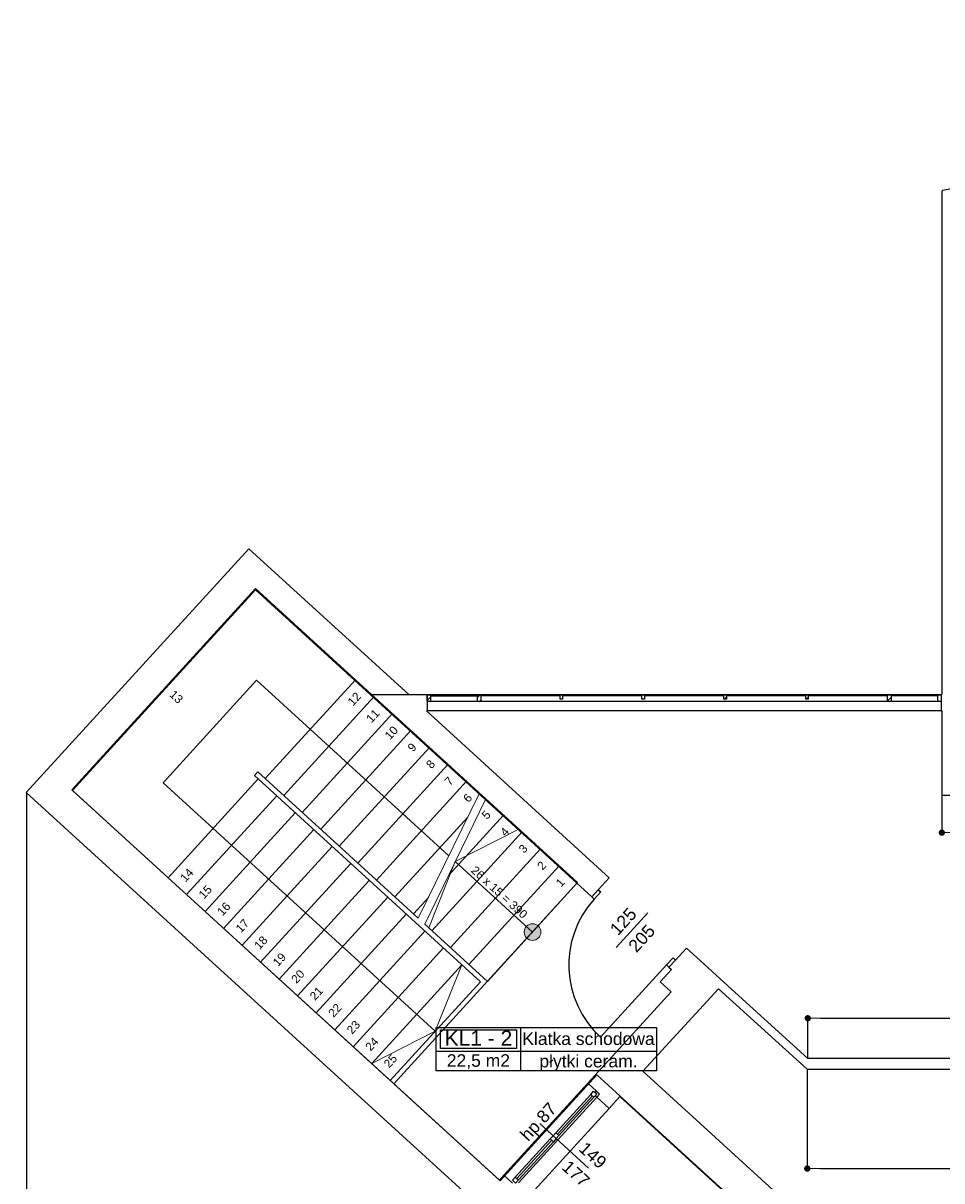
# Model space of a CAD drawing. Header units: millimetres. Extents: x -175445 to -20415, y -559200 to 231527.
# Tile 219 of 256: x -171184 to -160191, y -26533 to -12679. Entities that reach past the tile are written whole.
import ezdxf
from ezdxf.enums import TextEntityAlignment as Align

# ---------------------------------------------------------------- set-up
doc = ezdxf.new("R2010")
doc.units = ezdxf.units.MM
doc.header["$MEASUREMENT"] = 0
for name, color, linetype in [('Drzwi', 7, 'Continuous'), ('Obiekt', 7, 'Continuous'), ('Okno', 7, 'Continuous'), ('Strefa', 7, 'Continuous'), ('Strop', 7, 'Continuous'), ('Słup', 7, 'Continuous'), ('Wymiary', 63, 'Continuous'), ('Ściana', 7, 'Continuous')]:
    doc.layers.add(name, color=color, linetype=linetype)
doc.styles.add('Arial', font='txt')
doc.dimstyles.new('GENERATED_STYLE__1', dxfattribs={"dimtxt": 150, "dimasz": 152, "dimexe": 0.18, "dimexo": 0, "dimgap": 0.09, "dimtad": 1, "dimtih": 1, "dimtoh": 1, "dimlfac": 0.1, "dimzin": 0, "dimdsep": 46, "dimtxsty": 'Arial', "dimblk": 'ARROWHEAD_11', "dimblk1": 'ARROWHEAD_11', "dimblk2": 'ARROWHEAD_11', "dimcen": 0.09, "dimclrd": 114, "dimclre": 114, "dimclrt": 114, "dimazin": 0, "dimtfac": 1, "dimtdec": 4, "dimtmove": 0, "dimatfit": 3, "dimfxl": 1, "dimtolj": 1, "dimtzin": 0, "dimarcsym": 0})
pattern_1 = [(45, (-5692.75, -57057.34), (-176.7767, 176.7767), []), (45, (-5728.1, -57021.99), (-176.7767, 176.7767), []), (45, (-5763.46, -56986.63), (-176.7767, 176.7767), [])]

# ---------------------------------------------------------------- blocks, each defined once
blk = doc.blocks.new('Klatka schodowa_KL1 - 2_1', base_point=(-159539, 32077))
at = {"layer": 'Strefa'}
for p, q in [((-160549, 32360), (-157914, 32360)), ((-160549, 31841), (-160549, 32360)), ((-160499, 32334), (-159589, 32334)), ((-160499, 32107), (-160499, 32334)), ((-159589, 32334), (-159589, 32107)), ((-159539, 32360), (-159539, 31841)), ((-157914, 32360), (-157914, 31841)), ((-160549, 32077), (-157914, 32077)), ((-159589, 32107), (-160499, 32107)), ((-157914, 31841), (-160549, 31841))]:
    blk.add_line(p, q, dxfattribs=at)
at = {"layer": 'Strefa', "style": 'Arial'}
for tag, height, p in [('ROOM_NUMBER', 180, (-160044, 32233)), ('ROOM_NAME', 150, (-158726, 32225)), ('ROOM_CALC_AREA', 150, (-160044, 31965)), ('floor_f', 150, (-158726, 31958))]:
    blk.add_attdef(tag, text='', height=height, dxfattribs=at).set_placement(p, align=Align.MIDDLE_CENTER)
blk = doc.blocks.new('ARROWHEAD_11')
at = {"color": 0, "linetype": 'Continuous', "lineweight": 0}
blk.add_line((0, 0), (-1, 0), dxfattribs=at)
at = {"color": 0, "linetype": 'Continuous', "lineweight": 0, "const_width": 0.25, "flags": 128}
blk.add_lwpolyline([(-0.125, 0, 1), (0.125, 0, 1)], format="xyb", close=True, dxfattribs=at)
blk = doc.blocks.new('*D2399')
at = {"layer": 'Defpoints', "color": 0}
for p in [(-161801, -25198), (-152951, -26386), (-152951, -30205)]:
    blk.add_point(p, dxfattribs=at)
at = {"layer": 'Wymiary', "color": 114, "lineweight": -2}
for p, q in [((-161801, -25198), (-161801, -26386)), ((-161649, -26386), (-153103, -26386)), ((-152951, -30205), (-152951, -26386))]:
    blk.add_line(p, q, dxfattribs=at)
at = {"layer": 'Wymiary', "color": 114, "lineweight": -2, "xscale": 152, "yscale": 152, "zscale": 152, "rotation": 180}
blk.add_blockref('ARROWHEAD_11', (-161801, -26386), dxfattribs=at)
at = {"layer": 'Wymiary', "color": 114, "lineweight": -2, "xscale": 152, "yscale": 152, "zscale": 152}
blk.add_blockref('ARROWHEAD_11', (-152951, -26386), dxfattribs=at)
at = {"layer": 'Wymiary', "color": 114, "lineweight": 13, "insert": (-157490, -26309), "char_height": 150, "attachment_point": 5, "style": 'Arial'}
blk.add_mtext('\\A1;885.00', dxfattribs=at)
blk = doc.blocks.new('*D2929')
at = {"layer": 'Defpoints', "color": 0}
for p in [(-160191, -21918), (-158731, -21918), (-158731, -22366)]:
    blk.add_point(p, dxfattribs=at)
at = {"layer": 'Wymiary', "color": 114, "lineweight": -2}
for p, q in [((-160191, -21918), (-160191, -22366)), ((-158731, -21918), (-158731, -22366)), ((-160039, -22366), (-158883, -22366))]:
    blk.add_line(p, q, dxfattribs=at)
at = {"layer": 'Wymiary', "color": 114, "lineweight": -2, "xscale": 152, "yscale": 152, "zscale": 152, "rotation": 180}
blk.add_blockref('ARROWHEAD_11', (-160191, -22366), dxfattribs=at)
at = {"layer": 'Wymiary', "color": 114, "lineweight": -2, "xscale": 152, "yscale": 152, "zscale": 152}
blk.add_blockref('ARROWHEAD_11', (-158731, -22366), dxfattribs=at)
at = {"layer": 'Wymiary', "color": 114, "lineweight": 13, "insert": (-159461, -22289), "char_height": 150, "attachment_point": 5, "style": 'Arial'}
blk.add_mtext('\\A1;146.00', dxfattribs=at)
blk = doc.blocks.new('*D2955')
at = {"layer": 'Defpoints', "color": 0}
for p in [(-154511, -24587), (-161795, -25068), (-154511, -25068)]:
    blk.add_point(p, dxfattribs=at)
at = {"layer": 'Wymiary', "color": 114, "lineweight": -2}
for p, q in [((-161795, -25068), (-161795, -24587)), ((-161643, -24587), (-154663, -24587)), ((-154511, -25068), (-154511, -24587))]:
    blk.add_line(p, q, dxfattribs=at)
at = {"layer": 'Wymiary', "color": 114, "lineweight": -2, "xscale": 152, "yscale": 152, "zscale": 152, "rotation": 180}
blk.add_blockref('ARROWHEAD_11', (-161795, -24587), dxfattribs=at)
at = {"layer": 'Wymiary', "color": 114, "lineweight": -2, "xscale": 152, "yscale": 152, "zscale": 152}
blk.add_blockref('ARROWHEAD_11', (-154511, -24587), dxfattribs=at)
at = {"layer": 'Wymiary', "color": 114, "lineweight": 13, "insert": (-158153, -24511), "char_height": 150, "attachment_point": 5, "style": 'Arial'}
blk.add_mtext('\\A1;728', dxfattribs=at)
blk = doc.blocks.new('*D3104')
at = {"layer": 'Defpoints', "color": 0}
for p in [(-171146, -21885), (-73251, -36498), (-73251, -44436)]:
    blk.add_point(p, dxfattribs=at)
at = {"layer": 'Wymiary', "color": 114, "lineweight": -2}
for p, q in [((-171146, -21885), (-171146, -44436)), ((-73251, -36498), (-73251, -44436)), ((-170994, -44436), (-73403, -44436))]:
    blk.add_line(p, q, dxfattribs=at)
at = {"layer": 'Wymiary', "color": 114, "lineweight": -2, "xscale": 152, "yscale": 152, "zscale": 152, "rotation": 180}
blk.add_blockref('ARROWHEAD_11', (-171146, -44436), dxfattribs=at)
at = {"layer": 'Wymiary', "color": 114, "lineweight": -2, "xscale": 152, "yscale": 152, "zscale": 152}
blk.add_blockref('ARROWHEAD_11', (-73251, -44436), dxfattribs=at)
at = {"layer": 'Wymiary', "color": 114, "lineweight": 13, "insert": (-122199, -44359), "char_height": 150, "attachment_point": 5, "style": 'Arial'}
blk.add_mtext('\\A1;9790', dxfattribs=at)

msp = doc.modelspace()

# ---------------------------------------------------------------- hatches: boundary and pattern name
at = {"layer": 'Obiekt', "linetype": 'Continuous'}
msp.add_hatch(color=256, dxfattribs=at).paths.add_polyline_path([(-165156.293, -23629.157, 1), (-165021.466, -23481.435, 1)])
at = {"layer": 'Okno', "linetype": 'Continuous'}
h = msp.add_hatch(dxfattribs=at)
h.set_pattern_fill('Aluminium', color=256, style=0, pattern_type=2)
h.set_pattern_definition(pattern_1)
h.paths.add_polyline_path([(-166309.155, -20718.06), (-166349.155, -20718.06), (-166349.155, -20798.06), (-166309.155, -20798.06)])
h = msp.add_hatch(dxfattribs=at)
h.set_pattern_fill('Aluminium', color=256, style=0, pattern_type=2)
h.set_pattern_definition(pattern_1)
h.paths.add_polyline_path([(-165709.155, -20718.06), (-165749.155, -20718.06), (-165749.155, -20798.06), (-165709.155, -20798.06)])
h = msp.add_hatch(dxfattribs=at)
h.set_pattern_fill('Aluminium', color=256, style=0, pattern_type=2)
h.set_pattern_definition(pattern_1)
h.paths.add_polyline_path([(-162769.155, -20718.06), (-162799.155, -20718.06), (-162799.155, -20768.06), (-162769.155, -20768.06)])
h = msp.add_hatch(dxfattribs=at)
h.set_pattern_fill('Aluminium', color=256, style=0, pattern_type=2)
h.set_pattern_definition(pattern_1)
h.paths.add_polyline_path([(-161789.155, -20718.06), (-161819.155, -20718.06), (-161819.155, -20768.06), (-161789.155, -20768.06)])
h = msp.add_hatch(dxfattribs=at)
h.set_pattern_fill('Aluminium', color=256, style=0, pattern_type=2)
h.set_pattern_definition(pattern_1)
h.paths.add_polyline_path([(-160799.155, -20718.06), (-160839.155, -20718.06), (-160839.155, -20798.06), (-160799.155, -20798.06)])

# ---------------------------------------------------------------- linework, layer by layer
at = {"layer": 'Drzwi'}
for p, q in [((-164379.049, -23133.585), (-164301.523, -23048.645)), ((-164379.049, -23133.585), (-164301.523, -23048.645)), ((-164349.504, -23160.551), (-164379.049, -23133.585)), ((-164271.979, -23075.61), (-164349.504, -23160.551)), ((-164301.523, -23048.645), (-164271.979, -23075.61)), ((-163485.33, -23949.285), (-164274.064, -24813.46)), ((-163485.33, -23949.285), (-163407.804, -23864.345)), ((-163455.785, -23976.251), (-163485.33, -23949.285)), ((-163378.26, -23891.31), (-163455.785, -23976.251)), ((-163455.785, -23976.251), (-163378.26, -23891.31)), ((-163407.804, -23864.345), (-163378.26, -23891.31))]:
    msp.add_line(p, q, dxfattribs=at)
msp.add_arc((-163485.33, -23949.285), 1170, 137.6132114, 227.6132114, dxfattribs=at)
at = {"layer": 'Obiekt', "color": 252, "lineweight": 20}
for p, q in [((-168405.122, -19445.438), (-170602.793, -21853.309)), ((-165723.965, -21892.538), (-168405.122, -19445.438)), ((-168390.47, -20541.926), (-169509.529, -21768.02)), ((-166089.697, -22641.847), (-168390.47, -20541.926)), ((-167208.573, -20537.532), (-168287.184, -21719.309)), ((-166986.99, -20739.772), (-168065.601, -21921.549)), ((-166765.406, -20942.011), (-167844.018, -22123.789)), ((-166543.823, -21144.251), (-167622.434, -22326.028)), ((-166322.24, -21346.491), (-167400.851, -22528.268)), ((-166100.657, -21548.73), (-167179.268, -22730.508)), ((-169450.56, -22904.955), (-168371.949, -21723.178)), ((-168375.817, -21638.414), (-168416.265, -21682.73)), ((-168416.265, -21682.73), (-165712.95, -24150.054)), ((-166455.429, -23391.157), (-168375.817, -21638.414)), ((-170602.793, -21853.309), (-166791.561, -25331.831)), ((-169509.529, -21768.02), (-166252.256, -24740.942)), ((-165879.073, -21750.97), (-166957.685, -22932.747)), ((-169228.977, -23107.195), (-168150.366, -21925.418)), ((-165723.965, -21892.538), (-166455.429, -23391.157)), ((-165646.983, -21962.799), (-166378.448, -23461.418)), ((-164549.574, -22964.408), (-165646.983, -21962.799)), ((-169007.394, -23309.435), (-167928.782, -22127.657)), ((-165435.907, -22155.449), (-166091.736, -22874.007)), ((-165864.033, -22179.507), (-166736.102, -23134.987)), ((-168785.81, -23511.674), (-167707.199, -22329.897)), ((-165214.324, -22357.689), (-166292.935, -23539.466)), ((-166012.716, -22712.109), (-165251.827, -22323.46)), ((-168564.227, -23713.914), (-167485.616, -22532.137)), ((-164992.74, -22559.928), (-166071.352, -23741.706)), ((-166012.716, -22712.109), (-166330.438, -23505.237)), ((-165088.88, -23555.296), (-166012.716, -22712.109)), ((-168342.644, -23916.154), (-167264.033, -22734.376)), ((-164771.157, -22762.168), (-165849.769, -23943.945)), ((-168121.061, -24118.393), (-167042.449, -22936.616)), ((-164549.574, -22964.408), (-165628.185, -24146.185)), ((-164549.574, -22964.408), (-165628.185, -24146.185)), ((-167899.477, -24320.633), (-166820.866, -23138.856)), ((-166330.925, -23136.073), (-166514.518, -23337.226)), ((-167677.894, -24522.872), (-166599.283, -23341.095)), ((-167456.311, -24725.112), (-166377.7, -23543.335)), ((-165628.185, -24146.185), (-166378.448, -23461.418)), ((-167234.728, -24927.352), (-166156.116, -23745.574)), ((-167013.144, -25129.591), (-165934.533, -23947.814)), ((-166252.256, -24740.942), (-165934.533, -23947.814)), ((-166791.561, -25331.831), (-165712.95, -24150.054)), ((-166791.561, -25331.831), (-165712.95, -24150.054)), ((-166252.256, -24740.942), (-167013.144, -25129.591))]:
    msp.add_line(p, q, dxfattribs=at)
at = {"layer": 'Obiekt'}
for p, q in [((-164086.879, -23740.589), (-163708.436, -23325.949)), ((-164418.42, -26380.842), (-165001.922, -25848.278))]:
    msp.add_line(p, q, dxfattribs=at)
at = {"layer": 'Obiekt', "color": 252, "lineweight": 20}
msp.add_circle((-165088.88, -23555.296), 100, dxfattribs=at)
at = {"layer": 'Okno'}
for p, q in [((-160199.155, -20718.06), (-166349.155, -20718.06)), ((-160199.155, -20718.06), (-166349.155, -20718.06)), ((-166349.155, -20798.06), (-166349.155, -20718.06)), ((-166349.155, -20718.06), (-166309.155, -20718.06)), ((-166349.155, -20718.06), (-166349.155, -20798.06)), ((-166309.155, -20718.06), (-166309.155, -20798.06)), ((-166309.155, -20728.06), (-165749.155, -20728.06)), ((-165749.155, -20798.06), (-165749.155, -20718.06)), ((-165749.155, -20718.06), (-165709.155, -20718.06)), ((-165709.155, -20718.06), (-165709.155, -20798.06)), ((-164759.155, -20728.06), (-165709.155, -20728.06)), ((-164759.155, -20768.06), (-164759.155, -20718.06)), ((-164759.155, -20718.06), (-164729.155, -20718.06)), ((-164729.155, -20768.06), (-164759.155, -20768.06)), ((-164729.155, -20718.06), (-164729.155, -20768.06)), ((-163779.155, -20728.06), (-164729.155, -20728.06)), ((-163779.155, -20768.06), (-163779.155, -20718.06)), ((-163779.155, -20718.06), (-163749.155, -20718.06)), ((-163749.155, -20768.06), (-163779.155, -20768.06)), ((-163749.155, -20718.06), (-163749.155, -20768.06)), ((-162799.155, -20728.06), (-163749.155, -20728.06)), ((-162799.155, -20768.06), (-162799.155, -20718.06)), ((-162799.155, -20718.06), (-162769.155, -20718.06)), ((-162769.155, -20768.06), (-162799.155, -20768.06)), ((-162769.155, -20718.06), (-162769.155, -20768.06)), ((-161819.155, -20728.06), (-162769.155, -20728.06)), ((-161819.155, -20768.06), (-161819.155, -20718.06)), ((-161819.155, -20718.06), (-161789.155, -20718.06)), ((-161789.155, -20768.06), (-161819.155, -20768.06)), ((-161789.155, -20718.06), (-161789.155, -20768.06)), ((-160839.155, -20728.06), (-161789.155, -20728.06)), ((-160839.155, -20798.06), (-160839.155, -20718.06)), ((-160839.155, -20718.06), (-160799.155, -20718.06)), ((-160799.155, -20718.06), (-160799.155, -20798.06)), ((-160239.155, -20728.06), (-160799.155, -20728.06)), ((-160239.155, -20798.06), (-160239.155, -20718.06)), ((-160239.155, -20718.06), (-160199.155, -20718.06)), ((-160199.155, -20718.06), (-160199.155, -20798.06)), ((-160199.155, -20718.06), (-160199.155, -20798.06)), ((-160199.155, -20798.06), (-166349.155, -20798.06)), ((-166309.155, -20798.06), (-166349.155, -20798.06)), ((-160199.155, -20908.06), (-166349.155, -20908.06)), ((-165709.155, -20798.06), (-165749.155, -20798.06)), ((-160799.155, -20798.06), (-160839.155, -20798.06)), ((-160199.155, -20798.06), (-160239.155, -20798.06)), ((-165430.29, -26465.956), (-164425.833, -25365.426)), ((-164391.452, -25498.347), (-164357.746, -25461.416)), ((-164357.746, -25461.416), (-164320.815, -25495.123)), ((-164339.281, -25478.27), (-164322.427, -25459.804)), ((-164320.815, -25495.123), (-164339.281, -25478.27)), ((-164285.497, -25493.511), (-164322.427, -25459.804)), ((-164809.414, -25956.285), (-164391.452, -25498.347)), ((-164809.414, -25956.285), (-164391.452, -25498.347)), ((-164790.949, -25973.139), (-164372.987, -25515.2)), ((-164319.203, -25530.441), (-164787.725, -26043.776)), ((-164354.522, -25532.053), (-164772.484, -25989.992)), ((-164354.522, -25532.053), (-164391.452, -25498.347)), ((-164320.815, -25495.123), (-164354.522, -25532.053)), ((-164337.669, -25513.588), (-164320.815, -25495.123)), ((-164319.203, -25530.441), (-164337.669, -25513.588)), ((-164285.497, -25493.511), (-164319.203, -25530.441)), ((-164319.203, -25530.441), (-164285.497, -25493.511)), ((-165108.525, -26691.937), (-164171.481, -25665.268)), ((-165294.789, -26488.085), (-164876.827, -26030.147)), ((-165294.789, -26488.085), (-164876.827, -26030.147)), ((-164787.725, -26043.776), (-165256.247, -26557.11)), ((-164876.827, -26030.147), (-164843.121, -25993.216)), ((-164839.897, -26063.853), (-164876.827, -26030.147)), ((-164843.121, -25993.216), (-164809.414, -25956.285)), ((-164843.121, -25993.216), (-164806.19, -26026.923)), ((-164806.19, -26026.923), (-164843.121, -25993.216)), ((-164806.19, -26026.923), (-164839.897, -26063.853)), ((-164809.414, -25956.285), (-164772.484, -25989.992)), ((-164772.484, -25989.992), (-164806.19, -26026.923)), ((-165276.324, -26504.939), (-164858.362, -26047)), ((-164839.897, -26063.853), (-165257.859, -26521.792)), ((-165328.496, -26525.016), (-165294.789, -26488.085)), ((-165291.565, -26558.722), (-165328.496, -26525.016)), ((-165294.789, -26488.085), (-165257.859, -26521.792)), ((-165257.859, -26521.792), (-165291.565, -26558.722))]:
    msp.add_line(p, q, dxfattribs=at)
at = {"layer": 'Strop', "flags": 128}
msp.add_lwpolyline([(-131693.029, -12962.088), (-135966.978, -12760.08, 0.006018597), (-138659.263, -12714.081, 0.048415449), (-160181.183, -14683.38, 0.000026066), (-160190.765, -14695.389), (-160190.765, -20716.639), (-166565.761, -20718.06), (-167010.777, -20718.06), (-164549.574, -22964.408), (-166747.245, -25372.279), (-165476.279, -26532.293), (-164319.332, -25264.688), (-164039.215, -25520.351), (-147240.722, -40852.382), (-147240.722, -42418.022), (-145950.766, -42418.022), (-102220.766, -42418.022)], format="xyb", dxfattribs=at)
at = {"layer": 'Słup'}
for p, q in [((-163426.241, -24003.216), (-163561.067, -24150.938)), ((-163561.067, -24150.938), (-163428.117, -24272.282))]:
    msp.add_line(p, q, dxfattribs=at)
at = {"layer": 'Ściana'}
for p, q in [((-166349.155, -20718.06), (-166349.155, -20798.06)), ((-160199.155, -20718.06), (-160199.155, -20798.06)), ((-166349.155, -20798.06), (-166349.155, -20908.06)), ((-160199.155, -20798.06), (-160199.155, -20908.06)), ((-164301.523, -23048.645), (-164170.068, -22904.616)), ((-164379.049, -23133.585), (-164301.523, -23048.645)), ((-163378.26, -23891.31), (-163246.804, -23747.281)), ((-163455.785, -23976.251), (-163378.26, -23891.31)), ((-164322.427, -25459.804), (-164425.833, -25365.426)), ((-164285.497, -25493.511), (-164322.427, -25459.804)), ((-164319.203, -25530.441), (-164285.497, -25493.511)), ((-164171.481, -25665.268), (-164319.203, -25530.441)), ((-165326.884, -26560.334), (-165430.29, -26465.956))]:
    msp.add_line(p, q, dxfattribs=at)
at = {"layer": 'Ściana', "flags": 128}
for points in [[(-160190.722, -14685.2), (-160190.722, -20718.06)], [(-168483.555, -18967.685), (-171146.377, -21885.197)], [(-166565.761, -20718.06), (-168483.555, -18967.685)], [(-170595.407, -21860.051), (-168404.478, -19459.566)], [(-168404.478, -19459.566), (-164379.049, -23133.585)], [(-166349.155, -20718.06), (-166565.761, -20718.06)], [(-160190.722, -20718.06), (-160199.155, -20718.06)], [(-164170.068, -22904.616), (-166357.588, -20908.06)], [(-166357.588, -20908.06), (-166349.155, -20908.06)], [(-160199.155, -20908.06), (-160190.722, -20908.06)], [(-160190.722, -20908.06), (-160190.722, -21918.06)], [(-171146.377, -21885.197), (-165459.073, -27076.014)], [(-165484.22, -26525.045), (-170595.407, -21860.051)], [(-160190.722, -21918.06), (-158730.722, -21918.06)], [(-163084.31, -23895.59), (-163246.804, -23747.281)], [(-162796.252, -24158.502), (-163084.31, -23895.59)], [(-163455.785, -23976.251), (-163426.241, -24003.216)], [(-163767.002, -25222.101), (-162864.821, -24233.63)], [(-162864.821, -24233.63), (-161800.722, -25198.06)], [(-162797.408, -24159.768), (-162796.252, -24158.502)], [(-161795.248, -25068.06), (-162797.408, -24159.768)], [(-163428.117, -24272.282), (-164425.833, -25365.426)], [(-154510.722, -25068.06), (-161795.248, -25068.06)], [(-161800.722, -25198.06), (-159240.722, -25198.06)], [(-160333, -28356.324), (-163767.002, -25222.101)], [(-164171.481, -25665.268), (-164043.396, -25524.932)], [(-164043.396, -25524.932), (-160572.464, -28692.861)], [(-165430.29, -26465.956), (-165484.22, -26525.045)]]:
    msp.add_lwpolyline(points, dxfattribs=at)

# ---------------------------------------------------------------- block references
at = {"layer": 'Strefa'}
ref = msp.add_blockref('Klatka schodowa_KL1 - 2_1', (-165231.362, -24980.699), dxfattribs=at)
ref.add_attrib('ROOM_NAME', 'Klatka schodowa', dxfattribs={"color": 7, "height": 150, "style": 'Arial'}).set_placement((-164419.202, -24831.881), align=Align.MIDDLE_CENTER)
ref.add_attrib('ROOM_NUMBER', 'KL1 - 2', dxfattribs={"color": 7, "height": 180, "style": 'Arial'}).set_placement((-165736.623, -24824.27), align=Align.MIDDLE_CENTER)
ref.add_attrib('ROOM_CALC_AREA', '22,5 m2', dxfattribs={"color": 7, "height": 150, "style": 'Arial'}).set_placement((-165736.623, -25092.753), align=Align.MIDDLE_CENTER)
ref.add_attrib('floor_f', 'płytki ceram.', dxfattribs={"color": 7, "height": 150, "style": 'Arial'}).set_placement((-164419.202, -25099.798), align=Align.MIDDLE_CENTER)

# ---------------------------------------------------------------- texts
at = {"layer": 'Obiekt', "color": 252, "lineweight": 20, "char_height": 100, "attachment_point": 6, "style": 'Arial'}
for s, insert, rotation in [('\\A1;{\\fArial|b0|i0|c238|p38;13}', (-169294.498, -20793.355), 317.6132114), ('\\A1;{\\fArial|b0|i0|c238|p38;12}', (-167169.415, -20708.661), 47.6132114), ('\\A1;{\\fArial|b0|i0|c238|p38;11}', (-166947.832, -20910.9), 47.6132114), ('\\A1;{\\fArial|b0|i0|c238|p38;10}', (-166725.641, -21113.695), 47.6132114), ('\\A1;{\\fArial|b0|i0|c238|p38;9}', (-166504.058, -21315.934), 47.6132114), ('\\A1;{\\fArial|b0|i0|c238|p38;8}', (-166282.474, -21518.174), 47.6132114), ('\\A1;{\\fArial|b0|i0|c238|p38;7}', (-166061.499, -21719.859), 47.6132114), ('\\A1;{\\fArial|b0|i0|c238|p38;6}', (-165839.308, -21922.653), 47.6132114), ('\\A1;{\\fArial|b0|i0|c238|p38;5}', (-165617.725, -22124.893), 47.6132114), ('\\A1;{\\fArial|b0|i0|c238|p38;4}', (-165396.749, -22326.578), 47.6132114), ('\\A1;{\\fArial|b0|i0|c238|p38;3}', (-165174.533, -22529.395), 47.6132114), ('\\A1;{\\fArial|b0|i0|c238|p38;2}', (-164953.583, -22731.057), 47.6132114), ('\\A1;{\\fArial|b0|i0|c238|p38;14}', (-169174.262, -22816.262), 47.6132114), ('\\A1;{\\fArial|b0|i0|c238|p38; 26 x 15 = 390}', (-165172.774, -23365.772), 317.6132114), ('\\A1;{\\fArial|b0|i0|c238|p38;15}', (-168952.071, -23019.056), 47.6132114), ('\\A1;{\\fArial|b0|i0|c238|p38;1}', (-164731.999, -22933.297), 47.6132114), ('\\A1;{\\fArial|b0|i0|c238|p38;16}', (-168730.488, -23221.296), 47.6132114), ('\\A1;{\\fArial|b0|i0|c238|p38;17}', (-168509.512, -23422.981), 47.6132114), ('\\A1;{\\fArial|b0|i0|c238|p38;18}', (-168287.321, -23625.775), 47.6132114), ('\\A1;{\\fArial|b0|i0|c238|p38;19}', (-168065.738, -23828.015), 47.6132114), ('\\A1;{\\fArial|b0|i0|c238|p38;20}', (-167844.155, -24030.254), 47.6132114), ('\\A1;{\\fArial|b0|i0|c238|p38;21}', (-167623.179, -24231.939), 47.6132114), ('\\A1;{\\fArial|b0|i0|c238|p38;22}', (-167401.596, -24434.179), 47.6132114), ('\\A1;{\\fArial|b0|i0|c238|p38;23}', (-167179.38, -24636.996), 47.6132114), ('\\A1;{\\fArial|b0|i0|c238|p38;24}', (-166958.43, -24838.658), 47.6132114), ('\\A1;{\\fArial|b0|i0|c238|p38;25}', (-166736.239, -25041.452), 47.6132114)]:
    msp.add_mtext(s, dxfattribs=dict(at, insert=insert, rotation=rotation))
at = {"layer": 'Obiekt', "char_height": 150, "attachment_point": 7, "style": 'Arial'}
for s, insert, rotation in [('\\A1;{\\fArial|b0|i0|c238|p38;125}', (-164065.251, -23609.299), 47.6132114), ('\\A1;{\\fArial|b0|i0|c238|p38;205}', (-163843.668, -23811.538), 47.6132114), ('\\A1;{\\fArial|b0|i0|c238|p38;hp 87}', (-165107.718, -26098.934), 47.6132114), ('\\A1;{\\fArial|b0|i0|c238|p38;149}', (-164547.888, -26164.475), 317.6132114), ('\\A1;{\\fArial|b0|i0|c238|p38;177}', (-164748.464, -26384.235), 317.6132114)]:
    msp.add_mtext(s, dxfattribs=dict(at, insert=insert, rotation=rotation))

# ---------------------------------------------------------------- dimensions: what is measured, and where the dimension line sits
at = {"layer": 'Wymiary', "color": 114, "lineweight": 13}
for base, p1, p2, text, picture, middle in [((-73250.715, -44436.085), (-171146.377, -21885.197), (-73250.715, -36498.101), '9790', '*D3104', (-122198.546, -44436.085)), ((-154510.722, -24587.223), (-161795.248, -25068.06), (-154510.722, -25068.06), '728', '*D2955', (-158152.985, -24587.223))]:
    dim = msp.add_linear_dim(base=base, p1=p1, p2=p2, text=text, dimstyle='GENERATED_STYLE__1', dxfattribs=at)
    dim.commit()
    dim.dimension.update_dxf_attribs({"geometry": picture, "text_midpoint": middle, "dimtype": 160})
for base, p1, p2, picture, middle in [((-158730.722, -22365.74), (-160190.722, -21918.06), (-158730.722, -21918.06), '*D2929', (-159460.722, -22365.74)), ((-152950.722, -26386.039), (-161800.722, -25198.06), (-152950.722, -30205.431), '*D2399', (-157489.551, -26386.039))]:
    dim = msp.add_linear_dim(base=base, p1=p1, p2=p2, dimstyle='GENERATED_STYLE__1', dxfattribs=at)
    dim.commit()
    dim.dimension.update_dxf_attribs({"geometry": picture, "text_midpoint": middle, "dimtype": 160})

doc.saveas('drawing.dxf')
